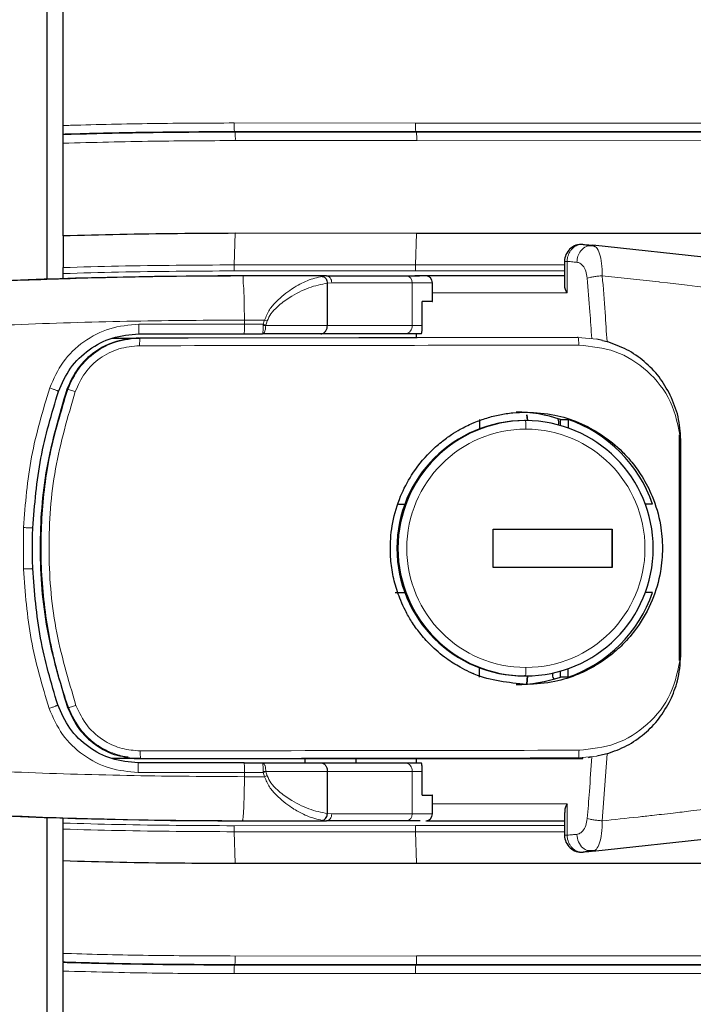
# Model space of a CAD drawing. Header units: millimetres. Extents: x 0 to 4205, y 0 to 2970.
# Tile 68 of 87: x 2074 to 2114, y 2380 to 2438. Entities that reach past the tile are written whole.
import ezdxf

# ---------------------------------------------------------------- set-up
doc = ezdxf.new("R2010")
doc.units = ezdxf.units.MM
doc.header["$LTSCALE"] = 5
doc.styles.add('SLDTEXTSTYLE0', font='TXT', dxfattribs={"width": 0.605})
doc.dimstyles.new('SLDDIMSTYLE0', dxfattribs={"dimtxt": 12.841593, "dimasz": 16.5, "dimexe": 0, "dimexo": 0.0625, "dimgap": 3.210398, "dimtad": 1, "dimdec": 0, "dimrnd": 1e-09, "dimzin": 12, "dimdsep": 46, "dimtxsty": 'SLDTEXTSTYLE0', "dimsah": 1, "dimcen": 0.09, "dimadec": 0, "dimazin": 3, "dimtfac": 1, "dimtdec": 1, "dimtofl": 0, "dimtmove": 0, "dimatfit": 3, "dimfxl": 0, "dimfrac": 2, "dimtolj": 1, "dimtzin": 12, "dimarcsym": 0})

# ---------------------------------------------------------------- blocks, each defined once
blk = doc.blocks.new('_D_7')
at = {"color": 7, "linetype": 'Continuous', "lineweight": 0}
for p, q in [((2163.821, 2742.16), (2159.412, 2742.16)), ((2159.412, 2742.16), (2159.412, 2722.438)), ((2198.119, 2742.16), (2202.529, 2742.16)), ((2202.529, 2742.16), (2202.529, 2722.438)), ((1950.031, 2550.636), (1950.031, 2724.499)), ((2399.561, 1699.776), (2399.561, 2724.499)), ((2159.412, 2722.438), (2163.821, 2722.438)), ((2202.529, 2722.438), (2198.119, 2722.438)), ((1950.031, 2719.499), (2399.561, 2719.499))]:
    blk.add_line(p, q, dxfattribs=at)
at = {"color": 7, "linetype": 'Continuous', "lineweight": 18}
for points in [[(1950.031, 2719.499), (1966.531, 2716.999), (1966.531, 2721.999)], [(2399.561, 2719.499), (2383.061, 2721.999), (2383.061, 2716.999)]]:
    blk.add_solid(points, dxfattribs=at)
at = {"color": 7, "linetype": 'Continuous', "lineweight": 18, "char_height": 13.2292, "attachment_point": 1, "style": 'SLDTEXTSTYLE0'}
for s, insert in [('450', (2166.271, 2762.153)), ('17,7', (2163.821, 2739.492))]:
    blk.add_mtext(s, dxfattribs=dict(at, insert=insert))

msp = doc.modelspace()

# ---------------------------------------------------------------- linework, layer by layer
at = {"color": 7, "linetype": 'Continuous', "lineweight": 25}
for p, q in [((2076.089, 2586.67), (2076.089, 2422.482)), ((2077.056, 2431.505), (2077.056, 2586.695)), ((2077.056, 2430.967), (2077.056, 2431.005)), ((2077.056, 2425.017), (2077.056, 2430.467)), ((2077.056, 2425.017), (2077.056, 2423.164)), ((2097.818, 2425.169), (2087.164, 2425.173)), ((2115.199, 2425.168), (2097.818, 2425.169)), ((2108.283, 2424.431), (2107.825, 2424.418)), ((2108.174, 2424.47), (2108.279, 2424.403)), ((2115.437, 2423.68), (2108.174, 2424.47)), ((2106.507, 2423.525), (2106.507, 2422.187)), ((2077.056, 2422.513), (2077.056, 2422.811)), ((2087.597, 2422.668), (2087.068, 2422.668)), ((2092.514, 2422.668), (2097.235, 2422.668)), ((2097.235, 2422.668), (2097.981, 2422.668)), ((2106.507, 2422.67), (2097.716, 2422.67)), ((2092.574, 2419.768), (2092.573, 2422.248)), ((2098.75, 2421.168), (2098.75, 2422.268)), ((2098.145, 2419.768), (2098.145, 2421.168)), ((2079.948, 2419.02), (2081.515, 2419.02)), ((2081.515, 2419.02), (2081.564, 2419.02)), ((2107.265, 2419.057), (2081.564, 2419.02)), ((2081.571, 2419.02), (2081.564, 2419.02)), ((2087.683, 2419.268), (2088.765, 2419.268)), ((2092.194, 2419.268), (2088.765, 2419.268)), ((2097.155, 2419.268), (2092.194, 2419.268)), ((2098.098, 2419.268), (2097.155, 2419.268)), ((2097.786, 2419.268), (2097.786, 2419.044)), ((2107.312, 2419.057), (2107.265, 2419.057)), ((2108.743, 2418.885), (2108.399, 2418.958)), ((2108.743, 2418.884), (2109.003, 2418.813)), ((2101.515, 2414.236), (2101.515, 2413.689)), ((2106.261, 2414.236), (2106.711, 2414.236)), ((2106.261, 2413.887), (2106.261, 2414.236)), ((2106.711, 2414.236), (2106.711, 2413.744)), ((2104.22, 2414.17), (2104.157, 2414.17)), ((2113.26, 2400.084), (2113.26, 2413.329)), ((2096.743, 2409.27), (2097.126, 2409.27)), ((2111.674, 2409.27), (2111.25, 2409.27)), ((2102.311, 2407.795), (2109.307, 2407.795)), ((2102.311, 2405.545), (2102.311, 2407.795)), ((2109.297, 2405.545), (2109.297, 2407.795)), ((2109.307, 2407.795), (2109.307, 2405.545)), ((2109.307, 2405.545), (2102.311, 2405.545)), ((2096.552, 2404.07), (2097.126, 2404.07)), ((2111.674, 2404.07), (2111.25, 2404.07)), ((2101.515, 2399.105), (2101.515, 2399.652)), ((2104.22, 2399.17), (2104.157, 2399.17)), ((2104.29, 2398.695), (2104.336, 2399.171)), ((2104.304, 2398.696), (2104.35, 2399.172)), ((2106.261, 2399.105), (2106.261, 2399.454)), ((2106.711, 2399.105), (2106.711, 2399.597)), ((2105.904, 2398.991), (2105.885, 2399.009)), ((2106.711, 2399.105), (2106.261, 2399.105)), ((2109.008, 2394.602), (2108.746, 2394.531)), ((2081.55, 2394.32), (2079.9, 2394.32)), ((2081.599, 2394.32), (2081.55, 2394.32)), ((2081.606, 2394.32), (2081.599, 2394.32)), ((2081.608, 2394.32), (2107.577, 2394.32)), ((2087.683, 2394.068), (2088.765, 2394.068)), ((2088.765, 2394.068), (2092.194, 2394.068)), ((2091.257, 2394.32), (2091.257, 2394.068)), ((2092.194, 2394.068), (2097.155, 2394.068)), ((2094.257, 2394.068), (2094.257, 2394.32)), ((2097.155, 2394.068), (2098.098, 2394.068)), ((2097.786, 2394.32), (2097.786, 2394.068)), ((2107.577, 2394.32), (2107.577, 2394.365)), ((2107.925, 2394.388), (2108.054, 2394.417)), ((2108.746, 2394.53), (2108.403, 2394.456)), ((2092.573, 2391.088), (2092.574, 2393.568)), ((2098.145, 2392.168), (2098.145, 2393.568)), ((2098.75, 2391.068), (2098.75, 2392.168)), ((2106.507, 2391.154), (2106.507, 2389.816)), ((2076.089, 2390.854), (2076.089, 1912.482)), ((2077.056, 2390.53), (2077.056, 2390.823)), ((2087.068, 2390.668), (2087.597, 2390.668)), ((2090.757, 2390.668), (2090.758, 2390.668)), ((2090.758, 2390.668), (2092.514, 2390.668)), ((2097.235, 2390.668), (2092.514, 2390.668)), ((2098.395, 2390.67), (2106.507, 2390.67)), ((2077.056, 2388.324), (2077.056, 2390.177)), ((2108.174, 2388.871), (2115.437, 2389.661)), ((2107.825, 2388.923), (2108.283, 2388.91)), ((2077.056, 2382.874), (2077.056, 2388.324)), ((2087.162, 2388.168), (2097.817, 2388.17)), ((2097.817, 2388.17), (2115.197, 2388.17)), ((2077.056, 2382.374), (2077.056, 2382.337)), ((2077.056, 1921.505), (2077.056, 2381.836))]:
    msp.add_line(p, q, dxfattribs=at)
at = {"color": 8, "linetype": 'Continuous', "lineweight": 18}
for p, q in [((2087.095, 2431.656), (2097.75, 2431.652)), ((2097.75, 2431.652), (2115.526, 2431.651)), ((2087.148, 2431.12), (2087.112, 2431.156)), ((2097.767, 2431.152), (2087.112, 2431.156)), ((2087.148, 2431.12), (2097.803, 2431.116)), ((2097.803, 2431.116), (2097.767, 2431.152)), ((2115.512, 2431.151), (2097.767, 2431.152)), ((2097.803, 2431.116), (2115.546, 2431.115)), ((2097.82, 2430.617), (2087.165, 2430.62)), ((2115.532, 2430.615), (2097.82, 2430.617)), ((2087.164, 2425.173), (2087.099, 2423.319)), ((2097.818, 2425.169), (2097.753, 2423.316)), ((2106.659, 2423.525), (2106.507, 2423.525)), ((2106.659, 2423.525), (2106.659, 2421.67)), ((2097.748, 2422.962), (2087.094, 2422.966)), ((2087.099, 2423.319), (2097.753, 2423.316)), ((2106.507, 2422.962), (2097.748, 2422.962)), ((2097.753, 2423.316), (2106.507, 2423.315)), ((2092.271, 2422.645), (2092.514, 2422.668)), ((2092.834, 2422.268), (2092.573, 2422.248)), ((2092.834, 2422.268), (2097.555, 2422.268)), ((2097.555, 2419.768), (2097.555, 2422.268)), ((2097.555, 2422.268), (2098.75, 2422.268)), ((2106.659, 2421.67), (2098.75, 2421.67)), ((2088.885, 2420.081), (2087.7, 2420.081)), ((2081.497, 2419.835), (2087.702, 2419.835)), ((2087.702, 2419.835), (2088.804, 2419.835)), ((2092.574, 2419.768), (2088.951, 2419.768)), ((2097.555, 2419.768), (2092.574, 2419.768)), ((2097.555, 2419.768), (2098.145, 2419.768)), ((2108.399, 2418.958), (2107.312, 2419.057)), ((2077.266, 2416.005), (2077.321, 2416.005)), ((2074.715, 2405.453), (2074.719, 2407.889)), ((2109.008, 2394.602), (2108.726, 2390.66)), ((2091.258, 2394.068), (2091.258, 2394.32)), ((2107.325, 2394.357), (2108.403, 2394.456)), ((2087.702, 2393.5), (2081.467, 2393.5)), ((2088.804, 2393.5), (2087.702, 2393.5)), ((2088.951, 2393.568), (2092.574, 2393.568)), ((2092.574, 2393.568), (2097.555, 2393.568)), ((2097.555, 2391.068), (2097.555, 2393.568)), ((2098.145, 2393.568), (2097.555, 2393.568)), ((2087.7, 2393.254), (2088.885, 2393.254)), ((2098.75, 2391.67), (2106.659, 2391.67)), ((2106.659, 2391.67), (2106.659, 2389.816)), ((2092.573, 2391.088), (2092.834, 2391.068)), ((2097.555, 2391.068), (2092.834, 2391.068)), ((2098.75, 2391.068), (2097.555, 2391.068)), ((2087.092, 2390.375), (2097.747, 2390.378)), ((2097.752, 2390.024), (2087.097, 2390.021)), ((2087.162, 2388.168), (2087.097, 2390.021)), ((2097.747, 2390.378), (2106.507, 2390.378)), ((2097.817, 2388.17), (2097.752, 2390.024)), ((2106.507, 2390.024), (2097.752, 2390.024)), ((2106.507, 2389.816), (2106.659, 2389.816)), ((2087.163, 2382.721), (2097.818, 2382.723)), ((2097.818, 2382.723), (2115.531, 2382.723)), ((2087.146, 2382.221), (2087.11, 2382.185)), ((2087.11, 2382.185), (2097.765, 2382.187)), ((2097.801, 2382.223), (2087.146, 2382.221)), ((2097.801, 2382.223), (2097.765, 2382.187)), ((2097.765, 2382.187), (2115.51, 2382.187)), ((2115.544, 2382.223), (2097.801, 2382.223)), ((2097.748, 2381.688), (2087.093, 2381.685)), ((2115.524, 2381.688), (2097.748, 2381.688))]:
    msp.add_line(p, q, dxfattribs=at)
at = {"color": 7, "linetype": 'Continuous', "lineweight": 25, "flags": 128}
for points in [[(2092.514, 2422.668), (2089.758, 2422.668), (2087.586, 2422.668)], [(2104.336, 2414.17), (2104.332, 2414.191), (2104.294, 2414.518)], [(2104.35, 2414.169), (2104.346, 2414.191), (2104.309, 2414.512)], [(2087.586, 2390.668), (2090.349, 2390.668), (2092.514, 2390.668)]]:
    msp.add_lwpolyline(points, dxfattribs=at)
at = {"color": 8, "linetype": 'Continuous', "lineweight": 18, "flags": 128}
for points in [[(2115.366, 2421.938), (2114.861, 2421.995), (2114.308, 2422.057), (2113.706, 2422.126), (2112.552, 2422.26), (2112.112, 2422.31), (2112.059, 2422.316), (2112.05, 2422.318), (2112.048, 2422.318), (2112.048, 2422.318), (2112.048, 2422.318), (2112.048, 2422.318), (2112.048, 2422.318), (2112.048, 2422.318), (2112.048, 2422.318), (2112.047, 2422.318), (2108.726, 2422.68)], [(2087.702, 2419.835), (2087.701, 2419.866), (2087.701, 2419.897), (2087.701, 2419.928), (2087.701, 2419.958), (2087.701, 2419.989), (2087.701, 2420.02), (2087.701, 2420.05), (2087.7, 2420.081)], [(2077.363, 2397.317), (2077.332, 2397.317), (2077.308, 2397.317)], [(2087.7, 2393.254), (2087.701, 2393.285), (2087.701, 2393.316), (2087.701, 2393.347), (2087.701, 2393.377), (2087.701, 2393.408), (2087.701, 2393.439), (2087.701, 2393.47), (2087.702, 2393.5)]]:
    msp.add_lwpolyline(points, dxfattribs=at)
at = {"color": 8, "linetype": 'Continuous', "lineweight": 18}
for centre, radius, start, end in [((2090.959, 2431.535), 3.866, 178.21813, 185.63329), ((2101.667, 2431.533), 3.919, 178.25504, 185.56901), ((2083.248, 2430.739), 3.919, 358.25469, 5.56935), ((2093.956, 2430.737), 3.866, 358.21797, 5.63382), ((2097.832, 2422.986), 10.739, 178.22407, 180.11074), ((2108.487, 2422.98), 10.739, 178.21022, 180.09688), ((2097.19, 2422.304), 0.367, 354.38582, 82.982), ((2097.099, 2419.723), 0.459, 277.018, 5.61418), ((2104.24, 2406.67), 7, 90.02615, 269.97385), ((2100.642, 2413.795), 3.597, 358.01091, 5.98665), ((2104.234, 2406.67), 7, 270.02615, 89.97385), ((2100.642, 2399.546), 3.597, 354.01335, 1.98909), ((2097.099, 2393.613), 0.459, 354.38582, 82.982), ((2097.19, 2391.032), 0.367, 277.018, 5.61418), ((2097.831, 2390.356), 10.739, 179.89876, 181.78542), ((2108.485, 2390.356), 10.739, 179.88486, 181.77154), ((2083.272, 2382.601), 3.892, 354.40115, 1.76609), ((2093.927, 2382.604), 3.892, 354.38735, 1.75214), ((2090.984, 2381.804), 3.892, 174.38752, 181.7523), ((2101.638, 2381.808), 3.892, 174.40115, 181.76609)]:
    msp.add_arc(centre, radius, start, end, dxfattribs=at)
at = {"color": 7, "linetype": 'Continuous', "lineweight": 25}
for centre, radius, start, end in [((2107.507, 2423.525), 1, 85.54639, 180), ((2087.068, 2099.061), 323.607, 90.00001, 95.26161), ((2098.35, 2422.268), 0.4, 360, 90), ((2103.663, 2406.68), 7.991, 71.02332, 89.99975), ((2105.685, 2414.057), 0.49, 343.26486, 27.41995), ((2104.11, 2406.674), 7.998, 18.94812, 71.01696), ((2104.16, 2406.67), 7.5, 90.02615, 269.97385), ((2104.223, 2406.67), 7.5, 90.02615, 269.97385), ((2104.216, 2406.67), 7.5, 270.02615, 89.97385), ((2104.11, 2406.667), 7.998, 288.98304, 341.05188), ((2106.075, 2399.215), 0.28, 152.47506, 227.52306), ((2103.663, 2406.661), 7.991, 270.00025, 288.97668), ((2087.068, 2714.275), 323.607, 264.73839, 269.99999), ((2098.35, 2391.068), 0.4, 270, 0), ((2107.507, 2389.816), 1, 180, 275.17558)]:
    msp.add_arc(centre, radius, start, end, dxfattribs=at)
at = {"color": 8, "linetype": 'Continuous', "lineweight": 18}
for points, knots in [([(2077.056, 2431.505), (2077.198, 2431.509), (2078.941, 2431.561), (2082.288, 2431.636), (2085.493, 2431.649), (2087.095, 2431.656)], [0, 0, 0, 0, 0.042456, 0.521228, 1, 1, 1, 1]), ([(2087.112, 2431.156), (2085.512, 2431.15), (2083.036, 2431.14), (2079.836, 2431.079), (2078.084, 2431.035), (2077.208, 2431.009), (2077.056, 2431.005)], [0, 0, 0, 0, 0.477254, 0.738619, 0.954511, 1, 1, 1, 1]), ([(2077.056, 2430.967), (2077.21, 2430.972), (2078.969, 2431.024), (2082.333, 2431.1), (2085.543, 2431.113), (2087.148, 2431.12)], [0, 0, 0, 0, 0.046046, 0.523023, 1, 1, 1, 1]), ([(2087.165, 2430.62), (2085.562, 2430.614), (2082.192, 2430.602), (2078.823, 2430.514), (2077.056, 2430.467)], [0, 0, 0, 0, 0.475464, 1, 1, 1, 1]), ([(2107.597, 2424.521), (2107.539, 2424.522), (2107.422, 2424.524), (2107.26, 2424.478), (2107.099, 2424.395), (2106.958, 2424.278), (2106.829, 2424.115), (2106.742, 2423.946), (2106.677, 2423.743), (2106.665, 2423.606), (2106.659, 2423.525)], [0, 0, 0, 0, 0.125012, 0.250009, 0.351345, 0.500008, 0.610056, 0.750035, 0.852346, 1, 1, 1, 1]), ([(2108.174, 2424.47), (2108.042, 2424.462), (2107.778, 2424.445), (2107.466, 2424.179), (2107.274, 2423.838), (2107.246, 2423.596), (2107.232, 2423.474)], [0, 0, 0, 0, 0.2795564, 0.5591574, 0.7795878, 1, 1, 1, 1]), ([(2108.279, 2424.403), (2108.315, 2424.386), (2108.423, 2424.334), (2108.571, 2423.997), (2108.703, 2423.43), (2108.718, 2422.934), (2108.726, 2422.68)], [0, 0, 0, 0, 0.137708, 0.415679, 0.70218, 1, 1, 1, 1]), ([(2107.232, 2423.474), (2107.124, 2423.484), (2106.933, 2423.501), (2106.742, 2423.518), (2106.659, 2423.525)], [0, 0, 0, 0, 0.564876, 1, 1, 1, 1]), ([(2107.843, 2422.547), (2107.82, 2422.69), (2107.773, 2422.978), (2107.602, 2423.262), (2107.418, 2423.431), (2107.294, 2423.46), (2107.232, 2423.474)], [0, 0, 0, 0, 0.278026, 0.55827, 0.779403, 1, 1, 1, 1]), ([(2077.056, 2423.164), (2078.136, 2423.195), (2081.483, 2423.29), (2084.832, 2423.307), (2087.099, 2423.319)], [0, 0, 0, 0, 0.322906, 1, 1, 1, 1]), ([(2087.094, 2422.966), (2084.829, 2422.954), (2081.482, 2422.937), (2078.137, 2422.842), (2077.056, 2422.811)], [0, 0, 0, 0, 0.676703, 1, 1, 1, 1]), ([(2087.586, 2422.668), (2086.643, 2422.665), (2084.774, 2422.661), (2081.971, 2422.623), (2079.195, 2422.563), (2076.427, 2422.479), (2073.69, 2422.374), (2070.949, 2422.245), (2067.028, 2422.029), (2061.961, 2421.679), (2055.822, 2421.147), (2051.801, 2420.706), (2049.776, 2420.484)], [0, 0, 0, 0, 0.072813, 0.144259, 0.216221, 0.286935, 0.358007, 0.428261, 0.500614, 0.665989, 0.83185, 1, 1, 1, 1]), ([(2087.7, 2420.081), (2087.696, 2420.419), (2087.687, 2421.118), (2087.67, 2421.973), (2087.584, 2422.533), (2087.669, 2422.666), (2087.57, 2422.668), (2087.575, 2422.668), (2087.575, 2422.668), (2087.576, 2422.668), (2087.58, 2422.668), (2087.583, 2422.668), (2087.586, 2422.668)], [0, 0, 0, 0, 0.241205, 0.49881, 0.74829, 0.989973, 0.997358, 0.997421, 0.997491, 0.997665, 0.998183, 1, 1, 1, 1]), ([(2088.885, 2420.081), (2088.972, 2420.29), (2089.145, 2420.702), (2089.708, 2421.326), (2090.182, 2421.704), (2090.796, 2422.103), (2091.416, 2422.446), (2091.981, 2422.578), (2092.271, 2422.645)], [0, 0, 0, 0, 0.130336, 0.257188, 0.505963, 0.518585, 0.752892, 1, 1, 1, 1]), ([(2107.843, 2422.547), (2107.895, 2422.561), (2107.998, 2422.587), (2108.216, 2422.625), (2108.463, 2422.658), (2108.638, 2422.673), (2108.726, 2422.68)], [0, 0, 0, 0, 0.249997, 0.5, 0.750003, 1, 1, 1, 1]), ([(2107.843, 2422.547), (2107.896, 2421.886), (2107.99, 2420.707), (2108.068, 2419.524), (2108.102, 2419.003)], [0, 0, 0, 0, 0.5601421, 1, 1, 1, 1]), ([(2108.726, 2422.68), (2108.783, 2421.959), (2108.884, 2420.673), (2108.967, 2419.381), (2109.003, 2418.813)], [0, 0, 0, 0, 0.560308, 1, 1, 1, 1]), ([(2089.037, 2420.026), (2089.105, 2420.17), (2089.257, 2420.492), (2089.716, 2420.955), (2090.468, 2421.508), (2091.491, 2422.03), (2092.215, 2422.176), (2092.573, 2422.248)], [0, 0, 0, 0, 0.09582, 0.213923, 0.404021, 0.705872, 1, 1, 1, 1]), ([(2087.7, 2420.081), (2085.538, 2420.068), (2081.169, 2420.042), (2074.579, 2419.841), (2068.037, 2419.528), (2061.67, 2419.097), (2055.495, 2418.568), (2051.488, 2418.127), (2049.493, 2417.907)], [0, 0, 0, 0, 0.165197, 0.3338408, 0.5028638, 0.6703751, 0.8358617, 1, 1, 1, 1]), ([(2088.804, 2419.835), (2088.819, 2419.881), (2088.846, 2419.963), (2088.873, 2420.045), (2088.885, 2420.081)], [0, 0, 0, 0, 0.56, 1, 1, 1, 1]), ([(2089.037, 2420.026), (2089.022, 2419.98), (2088.994, 2419.899), (2088.966, 2419.817), (2088.954, 2419.781)], [0, 0, 0, 0, 0.56, 1, 1, 1, 1]), ([(2076.259, 2416.095), (2076.492, 2416.619), (2076.958, 2417.667), (2078.225, 2418.866), (2079.772, 2419.68), (2080.921, 2419.784), (2081.497, 2419.835)], [0, 0, 0, 0, 0.249434, 0.499076, 0.749008, 1, 1, 1, 1]), ([(2081.497, 2419.835), (2081.497, 2419.755), (2081.497, 2419.594), (2081.497, 2419.403), (2081.497, 2419.289), (2081.497, 2419.275), (2081.497, 2419.268)], [0, 0, 0, 0, 0.279524, 0.5591, 0.779561, 1, 1, 1, 1]), ([(2088.765, 2419.268), (2088.768, 2419.271), (2088.774, 2419.276), (2088.781, 2419.318), (2088.788, 2419.377), (2088.795, 2419.471), (2088.8, 2419.603), (2088.801, 2419.716), (2088.802, 2419.768)], [0, 0, 0, 0, 0.154759, 0.301081, 0.438959, 0.568389, 0.80092, 1, 1, 1, 1]), ([(2088.765, 2419.268), (2088.78, 2419.271), (2088.808, 2419.276), (2088.854, 2419.322), (2088.892, 2419.394), (2088.921, 2419.49), (2088.945, 2419.606), (2088.949, 2419.704), (2088.951, 2419.768)], [0, 0, 0, 0, 0.15315, 0.287263, 0.497541, 0.628744, 0.756405, 1, 1, 1, 1]), ([(2088.802, 2419.768), (2088.802, 2419.781), (2088.802, 2419.803), (2088.803, 2419.826), (2088.804, 2419.835)], [0, 0, 0, 0, 0.559237, 1, 1, 1, 1]), ([(2088.802, 2419.768), (2088.831, 2419.768), (2088.882, 2419.768), (2088.93, 2419.768), (2088.951, 2419.768)], [0, 0, 0, 0, 0.559827, 1, 1, 1, 1]), ([(2088.804, 2419.835), (2088.833, 2419.826), (2088.885, 2419.808), (2088.933, 2419.79), (2088.954, 2419.781)], [0, 0, 0, 0, 0.559798, 1, 1, 1, 1]), ([(2088.951, 2419.768), (2088.952, 2419.77), (2088.952, 2419.775), (2088.953, 2419.779), (2088.954, 2419.781)], [0, 0, 0, 0, 0.559, 1, 1, 1, 1]), ([(2081.571, 2419.02), (2081.099, 2418.978), (2080.172, 2418.894), (2078.931, 2418.242), (2077.903, 2417.287), (2077.518, 2416.44), (2077.321, 2416.005)], [0, 0, 0, 0, 0.2547778, 0.4999871, 0.743747, 1, 1, 1, 1]), ([(2081.541, 2418.57), (2081.542, 2418.631), (2081.544, 2418.751), (2081.551, 2418.899), (2081.56, 2419.001), (2081.567, 2419.014), (2081.571, 2419.02)], [0, 0, 0, 0, 0.249989, 0.500001, 0.750013, 1, 1, 1, 1]), ([(2107.312, 2419.057), (2104.911, 2419.054), (2100.109, 2419.047), (2091.518, 2419.035), (2085.344, 2419.026), (2081.571, 2419.02)], [0, 0, 0, 0, 0.280002, 0.559891, 1, 1, 1, 1]), ([(2107.342, 2418.607), (2107.341, 2418.667), (2107.34, 2418.788), (2107.333, 2418.935), (2107.324, 2419.037), (2107.316, 2419.051), (2107.312, 2419.057)], [0, 0, 0, 0, 0.249988, 0.5, 0.750012, 1, 1, 1, 1]), ([(2081.541, 2418.57), (2081.129, 2418.534), (2080.305, 2418.46), (2079.189, 2417.877), (2078.272, 2417.013), (2077.931, 2416.257), (2077.761, 2415.879)], [0, 0, 0, 0, 0.249766, 0.499644, 0.749725, 1, 1, 1, 1]), ([(2107.342, 2418.607), (2103.049, 2418.601), (2094.444, 2418.589), (2085.849, 2418.576), (2081.541, 2418.57)], [0, 0, 0, 0, 0.498921, 1, 1, 1, 1]), ([(2113.335, 2413.057), (2113.189, 2413.824), (2112.902, 2415.338), (2111.456, 2417.16), (2109.538, 2418.381), (2108.071, 2418.532), (2107.342, 2418.607)], [0, 0, 0, 0, 0.258802, 0.510445, 0.756427, 1, 1, 1, 1]), ([(2074.719, 2407.889), (2074.829, 2409.285), (2075.051, 2412.078), (2075.856, 2414.756), (2076.259, 2416.095)], [0, 0, 0, 0, 0.499965, 1, 1, 1, 1]), ([(2077.321, 2416.005), (2076.936, 2414.736), (2076.189, 2412.27), (2075.804, 2409.064), (2075.732, 2406.535), (2075.81, 2404.613), (2075.982, 2403.03), (2076.181, 2401.789), (2076.357, 2400.884), (2076.562, 2399.984), (2076.798, 2399.088), (2077.062, 2398.197), (2077.262, 2397.61), (2077.363, 2397.317)], [0, 0, 0, 0, 0.2086776, 0.405698, 0.5060783, 0.6070003, 0.7084718, 0.7566876, 0.8050514, 0.8535638, 0.9022255, 0.9510374, 1, 1, 1, 1]), ([(2076.259, 2416.095), (2076.293, 2416.083), (2076.36, 2416.061), (2076.459, 2416.025), (2076.551, 2415.991), (2076.631, 2415.96), (2076.696, 2415.932), (2076.742, 2415.909), (2076.77, 2415.893), (2076.77, 2415.887), (2076.771, 2415.885)], [0, 0, 0, 0, 0.124997, 0.249978, 0.374983, 0.5, 0.625017, 0.750022, 0.875003, 1, 1, 1, 1]), ([(2077.321, 2416.005), (2077.332, 2416.005), (2077.354, 2416.005), (2077.47, 2415.973), (2077.611, 2415.929), (2077.711, 2415.896), (2077.761, 2415.879)], [0, 0, 0, 0, 0.279661, 0.55935, 0.77968, 1, 1, 1, 1]), ([(2077.761, 2415.879), (2077.32, 2414.376), (2076.438, 2411.369), (2076.107, 2406.659), (2076.459, 2401.95), (2077.355, 2398.947), (2077.802, 2397.445)], [0, 0, 0, 0, 0.24994, 0.500004, 0.749955, 1, 1, 1, 1]), ([(2074.719, 2407.889), (2074.754, 2407.888), (2074.825, 2407.885), (2074.93, 2407.88), (2075.027, 2407.876), (2075.113, 2407.871), (2075.183, 2407.868), (2075.234, 2407.865), (2075.266, 2407.863), (2075.268, 2407.862), (2075.269, 2407.862)], [0, 0, 0, 0, 0.124997, 0.249978, 0.374983, 0.5, 0.625017, 0.750022, 0.875003, 1, 1, 1, 1]), ([(2074.715, 2405.453), (2074.75, 2405.455), (2074.821, 2405.457), (2074.926, 2405.462), (2075.023, 2405.466), (2075.109, 2405.47), (2075.179, 2405.473), (2075.23, 2405.476), (2075.262, 2405.478), (2075.264, 2405.479), (2075.265, 2405.479)], [0, 0, 0, 0, 0.124997, 0.249978, 0.374983, 0.5, 0.625017, 0.750022, 0.875003, 1, 1, 1, 1]), ([(2076.222, 2397.262), (2075.824, 2398.601), (2075.031, 2401.276), (2074.82, 2404.062), (2074.715, 2405.453)], [0, 0, 0, 0, 0.500897, 1, 1, 1, 1]), ([(2107.358, 2394.807), (2108.084, 2394.884), (2109.546, 2395.038), (2111.458, 2396.257), (2112.902, 2398.077), (2113.189, 2399.589), (2113.335, 2400.357)], [0, 0, 0, 0, 0.242987, 0.489082, 0.740581, 1, 1, 1, 1]), ([(2076.222, 2397.262), (2076.255, 2397.273), (2076.323, 2397.295), (2076.422, 2397.33), (2076.514, 2397.364), (2076.594, 2397.396), (2076.659, 2397.423), (2076.705, 2397.445), (2076.733, 2397.462), (2076.734, 2397.467), (2076.734, 2397.47)], [0, 0, 0, 0, 0.124997, 0.249978, 0.374983, 0.5, 0.625017, 0.750022, 0.875003, 1, 1, 1, 1]), ([(2077.802, 2397.445), (2077.739, 2397.423), (2077.612, 2397.38), (2077.471, 2397.338), (2077.384, 2397.315), (2077.37, 2397.316), (2077.363, 2397.317)], [0, 0, 0, 0, 0.279659, 0.559346, 0.779679, 1, 1, 1, 1]), ([(2077.802, 2397.445), (2077.999, 2397.024), (2078.392, 2396.183), (2079.404, 2395.343), (2080.494, 2394.855), (2081.216, 2394.799), (2081.576, 2394.771)], [0, 0, 0, 0, 0.281274, 0.560812, 0.780545, 1, 1, 1, 1]), ([(2081.467, 2393.5), (2080.892, 2393.552), (2079.742, 2393.655), (2078.192, 2394.471), (2076.92, 2395.676), (2076.455, 2396.733), (2076.222, 2397.262)], [0, 0, 0, 0, 0.249753, 0.499554, 0.749341, 1, 1, 1, 1]), ([(2077.363, 2397.317), (2077.577, 2396.855), (2077.932, 2396.091), (2078.782, 2395.274), (2079.588, 2394.746), (2080.188, 2394.564), (2080.468, 2394.479)], [0, 0, 0, 0, 0.345942, 0.571713, 0.799843, 1, 1, 1, 1]), ([(2049.493, 2395.428), (2051.488, 2395.209), (2055.495, 2394.768), (2061.671, 2394.239), (2068.038, 2393.807), (2074.579, 2393.494), (2081.169, 2393.294), (2085.538, 2393.268), (2087.7, 2393.254)], [0, 0, 0, 0, 0.164136, 0.329629, 0.497144, 0.666166, 0.834803, 1, 1, 1, 1]), ([(2081.576, 2394.771), (2085.88, 2394.777), (2094.47, 2394.789), (2103.068, 2394.801), (2107.358, 2394.807)], [0, 0, 0, 0, 0.5010718, 1, 1, 1, 1]), ([(2081.576, 2394.771), (2081.577, 2394.71), (2081.579, 2394.589), (2081.586, 2394.442), (2081.595, 2394.34), (2081.603, 2394.327), (2081.606, 2394.32)], [0, 0, 0, 0, 0.249988, 0.5, 0.750012, 1, 1, 1, 1]), ([(2107.358, 2394.807), (2107.357, 2394.749), (2107.356, 2394.628), (2107.348, 2394.478), (2107.338, 2394.376), (2107.329, 2394.363), (2107.325, 2394.357)], [0, 0, 0, 0, 0.241352, 0.500006, 0.758659, 1, 1, 1, 1]), ([(2081.467, 2393.5), (2081.467, 2393.581), (2081.467, 2393.742), (2081.467, 2393.932), (2081.467, 2394.047), (2081.467, 2394.061), (2081.467, 2394.068)], [0, 0, 0, 0, 0.279525, 0.559101, 0.779561, 1, 1, 1, 1]), ([(2088.802, 2393.568), (2088.801, 2393.62), (2088.8, 2393.733), (2088.795, 2393.865), (2088.788, 2393.958), (2088.781, 2394.017), (2088.774, 2394.059), (2088.768, 2394.065), (2088.765, 2394.068)], [0, 0, 0, 0, 0.199048, 0.431568, 0.561001, 0.698887, 0.845222, 1, 1, 1, 1]), ([(2088.765, 2394.068), (2088.78, 2394.065), (2088.809, 2394.06), (2088.85, 2394.018), (2088.884, 2393.959), (2088.918, 2393.866), (2088.946, 2393.734), (2088.95, 2393.62), (2088.951, 2393.568)], [0, 0, 0, 0, 0.154137, 0.3000148, 0.437628, 0.5669719, 0.7998577, 1, 1, 1, 1]), ([(2108.107, 2394.412), (2108.062, 2393.735), (2107.983, 2392.527), (2107.886, 2391.324), (2107.843, 2390.794)], [0, 0, 0, 0, 0.5598508, 1, 1, 1, 1]), ([(2088.804, 2393.5), (2088.803, 2393.513), (2088.802, 2393.535), (2088.802, 2393.558), (2088.802, 2393.568)], [0, 0, 0, 0, 0.560685, 1, 1, 1, 1]), ([(2088.802, 2393.568), (2088.831, 2393.568), (2088.882, 2393.568), (2088.93, 2393.568), (2088.951, 2393.568)], [0, 0, 0, 0, 0.559818, 1, 1, 1, 1]), ([(2088.954, 2393.554), (2088.927, 2393.544), (2088.879, 2393.525), (2088.827, 2393.508), (2088.804, 2393.5)], [0, 0, 0, 0, 0.559798, 1, 1, 1, 1]), ([(2088.885, 2393.254), (2088.87, 2393.3), (2088.843, 2393.382), (2088.816, 2393.464), (2088.804, 2393.5)], [0, 0, 0, 0, 0.559998, 1, 1, 1, 1]), ([(2088.954, 2393.554), (2088.953, 2393.557), (2088.952, 2393.561), (2088.952, 2393.566), (2088.951, 2393.568)], [0, 0, 0, 0, 0.5600459, 1, 1, 1, 1]), ([(2088.954, 2393.554), (2088.969, 2393.509), (2088.997, 2393.427), (2089.025, 2393.346), (2089.037, 2393.31)], [0, 0, 0, 0, 0.56, 1, 1, 1, 1]), ([(2049.776, 2392.852), (2052.049, 2392.604), (2056.326, 2392.137), (2062.482, 2391.619), (2067.444, 2391.282), (2071.422, 2391.065), (2074.632, 2390.922), (2077.633, 2390.817), (2080.647, 2390.738), (2083.899, 2390.681), (2086.284, 2390.672), (2087.586, 2390.668)], [0, 0, 0, 0, 0.188564, 0.354862, 0.499394, 0.583782, 0.666976, 0.749194, 0.815928, 0.899508, 1, 1, 1, 1]), ([(2087.586, 2390.668), (2087.583, 2390.668), (2087.58, 2390.668), (2087.576, 2390.668), (2087.575, 2390.668), (2087.575, 2390.668), (2087.575, 2390.668), (2087.575, 2390.668), (2087.575, 2390.668), (2087.575, 2390.668), (2087.575, 2390.668), (2087.575, 2390.668), (2087.575, 2390.668), (2087.576, 2390.668), (2087.576, 2390.668), (2087.578, 2390.669), (2087.581, 2390.671), (2087.588, 2390.682), (2087.601, 2390.725), (2087.627, 2390.891), (2087.66, 2391.363), (2087.69, 2392.217), (2087.697, 2392.917), (2087.7, 2393.254)], [0, 0, 0, 0, 0.001782, 0.002303, 0.002482, 0.002554, 0.002619, 0.002679, 0.002734, 0.002795, 0.002917, 0.003162, 0.004141, 0.006098, 0.010012, 0.018113, 0.033611, 0.065396, 0.128692, 0.252475, 0.501701, 0.759054, 1, 1, 1, 1]), ([(2092.271, 2390.69), (2091.982, 2390.757), (2091.546, 2390.857), (2090.979, 2391.136), (2090.688, 2391.305), (2090.536, 2391.402), (2090.181, 2391.632), (2089.708, 2392.01), (2089.145, 2392.634), (2088.972, 2393.046), (2088.885, 2393.254)], [0, 0, 0, 0, 0.247031, 0.371051, 0.457098, 0.481764, 0.494184, 0.742874, 0.869658, 1, 1, 1, 1]), ([(2092.573, 2391.088), (2092.215, 2391.16), (2091.491, 2391.306), (2090.468, 2391.828), (2089.716, 2392.381), (2089.257, 2392.844), (2089.105, 2393.166), (2089.037, 2393.31)], [0, 0, 0, 0, 0.294127, 0.59599, 0.786075, 0.904201, 1, 1, 1, 1]), ([(2108.726, 2390.66), (2109.432, 2390.735), (2110.409, 2390.837), (2111.569, 2390.968), (2112.253, 2391.047), (2113.01, 2391.134), (2114.062, 2391.256), (2114.887, 2391.349), (2115.366, 2391.403)], [0, 0, 0, 0, 0.318703, 0.441175, 0.524301, 0.627423, 0.783426, 1, 1, 1, 1]), ([(2077.056, 2390.53), (2078.137, 2390.5), (2081.481, 2390.404), (2084.827, 2390.387), (2087.092, 2390.375)], [0, 0, 0, 0, 0.323203, 1, 1, 1, 1]), ([(2092.514, 2390.668), (2092.469, 2390.669), (2092.388, 2390.671), (2092.307, 2390.684), (2092.271, 2390.69)], [0, 0, 0, 0, 0.5599876, 1, 1, 1, 1]), ([(2107.843, 2390.794), (2107.82, 2390.649), (2107.772, 2390.361), (2107.601, 2390.077), (2107.417, 2389.91), (2107.293, 2389.881), (2107.232, 2389.866)], [0, 0, 0, 0, 0.280184, 0.559879, 0.780372, 1, 1, 1, 1]), ([(2107.843, 2390.794), (2107.895, 2390.78), (2107.998, 2390.753), (2108.216, 2390.716), (2108.463, 2390.683), (2108.638, 2390.668), (2108.726, 2390.66)], [0, 0, 0, 0, 0.249947, 0.499795, 0.749956, 1, 1, 1, 1]), ([(2108.726, 2390.66), (2108.718, 2390.407), (2108.703, 2389.909), (2108.571, 2389.336), (2108.391, 2388.958), (2108.246, 2388.9), (2108.174, 2388.871)], [0, 0, 0, 0, 0.262996, 0.51503, 0.759142, 1, 1, 1, 1]), ([(2087.097, 2390.021), (2084.83, 2390.033), (2081.482, 2390.051), (2078.136, 2390.146), (2077.056, 2390.177)], [0, 0, 0, 0, 0.677193, 1, 1, 1, 1]), ([(2106.659, 2389.816), (2106.765, 2389.825), (2106.956, 2389.842), (2107.147, 2389.859), (2107.232, 2389.866)], [0, 0, 0, 0, 0.555124, 1, 1, 1, 1]), ([(2106.659, 2389.816), (2106.665, 2389.735), (2106.677, 2389.598), (2106.742, 2389.394), (2106.829, 2389.226), (2106.958, 2389.063), (2107.099, 2388.946), (2107.26, 2388.863), (2107.422, 2388.816), (2107.539, 2388.819), (2107.597, 2388.82)], [0, 0, 0, 0, 0.147675, 0.249965, 0.389974, 0.499992, 0.648689, 0.749991, 0.874988, 1, 1, 1, 1]), ([(2107.232, 2389.866), (2107.253, 2389.712), (2107.296, 2389.404), (2107.555, 2389.067), (2107.863, 2388.88), (2108.071, 2388.874), (2108.174, 2388.871)], [0, 0, 0, 0, 0.2795564, 0.5591574, 0.7795878, 1, 1, 1, 1]), ([(2077.056, 2382.874), (2077.22, 2382.869), (2078.987, 2382.817), (2082.356, 2382.741), (2085.56, 2382.727), (2087.163, 2382.721)], [0, 0, 0, 0, 0.048879, 0.524445, 1, 1, 1, 1]), ([(2087.146, 2382.221), (2085.541, 2382.227), (2083.057, 2382.237), (2079.848, 2382.298), (2078.089, 2382.343), (2077.21, 2382.369), (2077.056, 2382.374)], [0, 0, 0, 0, 0.47707, 0.738526, 0.954142, 1, 1, 1, 1]), ([(2077.056, 2382.337), (2077.207, 2382.332), (2078.959, 2382.28), (2082.31, 2382.205), (2085.51, 2382.191), (2087.11, 2382.185)], [0, 0, 0, 0, 0.045301, 0.52265, 1, 1, 1, 1]), ([(2087.093, 2381.685), (2085.491, 2381.691), (2082.144, 2381.703), (2078.799, 2381.791), (2077.056, 2381.836)], [0, 0, 0, 0, 0.478869, 1, 1, 1, 1])]:
    msp.add_open_spline(points, degree=3, knots=knots, dxfattribs=at)
at = {"color": 7, "linetype": 'Continuous', "lineweight": 25}
for points, knots in [([(2077.056, 2431.005), (2077.056, 2431.012), (2077.056, 2431.027), (2077.056, 2431.119), (2077.056, 2431.25), (2077.056, 2431.387), (2077.056, 2431.474), (2077.056, 2431.505)], [0, 0, 0, 0, 0.21972, 0.439435, 0.659252, 0.879075, 1, 1, 1, 1]), ([(2077.056, 2430.467), (2077.056, 2430.523), (2077.056, 2430.636), (2077.056, 2430.786), (2077.056, 2430.899), (2077.056, 2430.956), (2077.056, 2430.964), (2077.056, 2430.967)], [0, 0, 0, 0, 0.219616, 0.439225, 0.658977, 0.878816, 1, 1, 1, 1]), ([(2087.164, 2425.173), (2084.902, 2425.161), (2081.532, 2425.144), (2078.163, 2425.048), (2077.056, 2425.017)], [0, 0, 0, 0, 0.671256, 1, 1, 1, 1]), ([(2107.597, 2424.521), (2107.705, 2424.511), (2107.897, 2424.495), (2108.089, 2424.478), (2108.174, 2424.47)], [0, 0, 0, 0, 0.559891, 1, 1, 1, 1]), ([(2077.056, 2422.811), (2077.056, 2422.876), (2077.056, 2422.998), (2077.056, 2423.111), (2077.056, 2423.158), (2077.056, 2423.164)], [0, 0, 0, 0, 0.49934, 0.928956, 1, 1, 1, 1]), ([(2092.271, 2422.645), (2092.294, 2422.641), (2092.337, 2422.633), (2092.416, 2422.589), (2092.496, 2422.506), (2092.557, 2422.38), (2092.568, 2422.29), (2092.573, 2422.248)], [0, 0, 0, 0, 0.146822, 0.287426, 0.548973, 0.786433, 1, 1, 1, 1]), ([(2106.659, 2421.67), (2106.587, 2421.814), (2106.494, 2421.998), (2106.522, 2422.153), (2106.528, 2422.187)], [0, 0, 0, 0, 0.778049, 1, 1, 1, 1]), ([(2098.73, 2421.168), (2098.736, 2421.168), (2098.774, 2421.168), (2098.607, 2421.168), (2098.299, 2421.168), (2098.145, 2421.168)], [0, 0, 0, 0, 0.089491, 0.544746, 1, 1, 1, 1]), ([(2092.194, 2419.268), (2092.224, 2419.271), (2092.282, 2419.276), (2092.362, 2419.316), (2092.431, 2419.373), (2092.502, 2419.465), (2092.561, 2419.598), (2092.57, 2419.714), (2092.574, 2419.768)], [0, 0, 0, 0, 0.150745, 0.294193, 0.430343, 0.559193, 0.794001, 1, 1, 1, 1]), ([(2098.098, 2419.268), (2098.107, 2419.274), (2098.119, 2419.282), (2098.132, 2419.397), (2098.138, 2419.495), (2098.142, 2419.604), (2098.144, 2419.698), (2098.144, 2419.745), (2098.145, 2419.768)], [0, 0, 0, 0, 0.4948121, 0.6643025, 0.8007948, 0.9086902, 0.9554281, 1, 1, 1, 1]), ([(2076.771, 2415.885), (2076.98, 2416.357), (2077.399, 2417.305), (2078.535, 2418.383), (2079.93, 2419.124), (2080.968, 2419.219), (2081.497, 2419.268)], [0, 0, 0, 0, 0.249006, 0.499321, 0.744744, 1, 1, 1, 1]), ([(2081.515, 2419.02), (2081.065, 2418.982), (2080.14, 2418.902), (2078.888, 2418.257), (2077.845, 2417.284), (2077.461, 2416.436), (2077.266, 2416.005)], [0, 0, 0, 0, 0.24286, 0.499291, 0.7458, 1, 1, 1, 1]), ([(2081.497, 2419.268), (2082.652, 2419.268), (2084.715, 2419.268), (2086.776, 2419.268), (2087.683, 2419.268)], [0, 0, 0, 0, 0.560043, 1, 1, 1, 1]), ([(2112.723, 2415.675), (2112.516, 2416.039), (2112.104, 2416.767), (2111.218, 2417.663), (2110.185, 2418.387), (2109.398, 2418.671), (2109.003, 2418.813)], [0, 0, 0, 0, 0.2503832, 0.5001745, 0.749436, 1, 1, 1, 1]), ([(2077.266, 2416.005), (2076.818, 2414.481), (2075.921, 2411.432), (2075.584, 2406.655), (2075.943, 2401.88), (2076.853, 2398.838), (2077.308, 2397.317)], [0, 0, 0, 0, 0.25006, 0.500232, 0.750057, 1, 1, 1, 1]), ([(2075.269, 2407.862), (2075.378, 2409.237), (2075.594, 2411.968), (2076.38, 2414.586), (2076.771, 2415.885)], [0, 0, 0, 0, 0.503943, 1, 1, 1, 1]), ([(2113.335, 2413.057), (2113.307, 2413.509), (2113.251, 2414.415), (2112.899, 2415.255), (2112.722, 2415.675)], [0, 0, 0, 0, 0.499145, 1, 1, 1, 1]), ([(2104.265, 2398.67), (2103.215, 2398.776), (2102.166, 2398.881), (2101.205, 2399.28), (2101.205, 2399.28), (2101.204, 2399.28), (2101.204, 2399.28), (2101.203, 2399.281), (2101.201, 2399.282), (2101.198, 2399.283), (2101.191, 2399.286), (2101.177, 2399.291), (2101.148, 2399.304), (2101.064, 2399.34), (2100.799, 2399.458), (2100.276, 2399.723), (2099.477, 2400.233), (2098.68, 2400.913), (2098.011, 2401.664), (2097.53, 2402.34), (2097.162, 2402.983), (2096.815, 2403.733), (2096.518, 2404.614), (2096.318, 2405.643), (2096.242, 2406.838), (2096.373, 2408.221), (2096.809, 2409.678), (2097.541, 2411.088), (2098.386, 2412.144), (2099.223, 2412.895), (2099.823, 2413.332), (2100.435, 2413.704), (2100.889, 2413.927), (2101.41, 2414.148), (2101.935, 2414.337), (2102.697, 2414.527), (2103.476, 2414.648), (2104.002, 2414.663), (2104.265, 2414.67)], [0, 0, 0, 0, 0.124446, 0.124455, 0.124461, 0.124473, 0.124494, 0.124532, 0.124602, 0.124731, 0.124977, 0.125464, 0.126486, 0.128799, 0.136377, 0.161205, 0.198919, 0.249504, 0.285991, 0.318992, 0.348507, 0.374534, 0.417648, 0.459312, 0.499524, 0.560373, 0.624454, 0.680028, 0.749481, 0.784822, 0.814377, 0.838145, 0.870443, 0.874697, 0.905867, 0.937141, 0.968518, 1, 1, 1, 1]), ([(2104.265, 2414.67), (2104.825, 2414.637), (2105.872, 2414.573), (2107.366, 2414.091), (2108.726, 2413.372), (2109.749, 2412.534), (2110.52, 2411.68), (2111.129, 2410.826), (2111.753, 2409.608), (2112.168, 2408.18), (2112.299, 2406.675), (2112.17, 2405.17), (2111.705, 2403.563), (2110.905, 2402.124), (2109.993, 2401.049), (2109.134, 2400.297), (2108.26, 2399.715), (2107.203, 2399.198), (2105.873, 2398.767), (2104.825, 2398.704), (2104.265, 2398.67)], [0, 0, 0, 0, 0.06685, 0.125034, 0.186241, 0.249959, 0.281964, 0.323624, 0.374931, 0.444988, 0.49979, 0.554689, 0.624698, 0.698114, 0.749701, 0.792551, 0.834272, 0.874863, 0.933096, 1, 1, 1, 1]), ([(2113.335, 2400.357), (2113.338, 2402.728), (2113.344, 2406.962), (2113.337, 2411.195), (2113.335, 2413.057)], [0, 0, 0, 0, 0.559979, 1, 1, 1, 1]), ([(2075.242, 2406.623), (2075.243, 2406.855), (2075.246, 2407.268), (2075.262, 2407.68), (2075.269, 2407.862)], [0, 0, 0, 0, 0.560795, 1, 1, 1, 1]), ([(2075.265, 2405.479), (2075.257, 2405.693), (2075.244, 2406.074), (2075.243, 2406.455), (2075.242, 2406.623)], [0, 0, 0, 0, 0.559257, 1, 1, 1, 1]), ([(2076.734, 2397.47), (2076.35, 2398.767), (2075.575, 2401.382), (2075.369, 2404.107), (2075.265, 2405.479)], [0, 0, 0, 0, 0.496175, 1, 1, 1, 1]), ([(2112.723, 2397.74), (2112.885, 2398.119), (2113.241, 2398.956), (2113.302, 2399.862), (2113.335, 2400.357)], [0, 0, 0, 0, 0.4532952, 1, 1, 1, 1]), ([(2081.467, 2394.068), (2080.937, 2394.116), (2079.899, 2394.212), (2078.501, 2394.955), (2077.361, 2396.039), (2076.943, 2396.994), (2076.734, 2397.47)], [0, 0, 0, 0, 0.254708, 0.499309, 0.750372, 1, 1, 1, 1]), ([(2109.008, 2394.602), (2109.401, 2394.744), (2110.189, 2395.028), (2111.22, 2395.756), (2112.107, 2396.65), (2112.518, 2397.377), (2112.723, 2397.74)], [0, 0, 0, 0, 0.250025, 0.500517, 0.750583, 1, 1, 1, 1]), ([(2077.308, 2397.317), (2077.503, 2396.889), (2077.888, 2396.046), (2078.93, 2395.091), (2079.959, 2394.521), (2080.647, 2394.447), (2080.864, 2394.424)], [0, 0, 0, 0, 0.2900502, 0.5711854, 0.8650196, 1, 1, 1, 1]), ([(2080.468, 2394.479), (2080.51, 2394.464), (2080.871, 2394.332), (2081.261, 2394.326), (2081.606, 2394.32)], [0, 0, 0, 0, 0.115491, 1, 1, 1, 1]), ([(2087.683, 2394.068), (2086.523, 2394.068), (2084.452, 2394.068), (2082.379, 2394.068), (2081.467, 2394.068)], [0, 0, 0, 0, 0.559939, 1, 1, 1, 1]), ([(2081.606, 2394.32), (2086.407, 2394.327), (2094.977, 2394.339), (2103.553, 2394.352), (2107.325, 2394.357)], [0, 0, 0, 0, 0.560106, 1, 1, 1, 1]), ([(2092.194, 2394.068), (2092.224, 2394.065), (2092.284, 2394.06), (2092.366, 2394.018), (2092.435, 2393.959), (2092.505, 2393.867), (2092.562, 2393.734), (2092.57, 2393.621), (2092.574, 2393.568)], [0, 0, 0, 0, 0.153726, 0.2993, 0.436722, 0.565991, 0.799096, 1, 1, 1, 1]), ([(2098.145, 2393.568), (2098.144, 2393.591), (2098.144, 2393.638), (2098.142, 2393.732), (2098.138, 2393.839), (2098.132, 2393.938), (2098.119, 2394.054), (2098.107, 2394.062), (2098.098, 2394.068)], [0, 0, 0, 0, 0.044442, 0.091036, 0.198545, 0.334472, 0.50321, 1, 1, 1, 1]), ([(2098.145, 2392.168), (2098.299, 2392.168), (2098.607, 2392.168), (2098.774, 2392.168), (2098.736, 2392.168), (2098.73, 2392.168)], [0, 0, 0, 0, 0.455254, 0.910509, 1, 1, 1, 1]), ([(2106.659, 2391.67), (2106.587, 2391.527), (2106.494, 2391.343), (2106.522, 2391.188), (2106.528, 2391.154)], [0, 0, 0, 0, 0.778049, 1, 1, 1, 1]), ([(2092.271, 2390.69), (2092.296, 2390.695), (2092.344, 2390.705), (2092.427, 2390.757), (2092.505, 2390.847), (2092.559, 2390.971), (2092.569, 2391.052), (2092.573, 2391.088)], [0, 0, 0, 0, 0.164649, 0.318028, 0.590277, 0.817595, 1, 1, 1, 1]), ([(2077.056, 2390.177), (2077.056, 2390.228), (2077.056, 2390.324), (2077.056, 2390.456), (2077.056, 2390.521), (2077.056, 2390.53)], [0, 0, 0, 0, 0.499358, 0.928633, 1, 1, 1, 1]), ([(2098.025, 2390.668), (2098.024, 2390.668), (2097.938, 2390.668), (2097.584, 2390.668), (2097.235, 2390.668)], [0, 0, 0, 0, 0.013509, 1, 1, 1, 1]), ([(2108.174, 2388.871), (2108.066, 2388.861), (2107.874, 2388.844), (2107.682, 2388.828), (2107.597, 2388.82)], [0, 0, 0, 0, 0.560111, 1, 1, 1, 1]), ([(2077.056, 2388.324), (2078.162, 2388.293), (2081.53, 2388.197), (2084.9, 2388.18), (2087.162, 2388.168)], [0, 0, 0, 0, 0.3286075, 1, 1, 1, 1]), ([(2077.056, 2382.374), (2077.056, 2382.382), (2077.056, 2382.397), (2077.056, 2382.488), (2077.056, 2382.619), (2077.056, 2382.757), (2077.056, 2382.844), (2077.056, 2382.874)], [0, 0, 0, 0, 0.2197193, 0.4394337, 0.6592515, 0.8790749, 1, 1, 1, 1]), ([(2077.056, 2381.836), (2077.056, 2381.893), (2077.056, 2382.005), (2077.056, 2382.155), (2077.056, 2382.268), (2077.056, 2382.326), (2077.056, 2382.334), (2077.056, 2382.337)], [0, 0, 0, 0, 0.2196161, 0.439226, 0.6589793, 0.8788188, 1, 1, 1, 1])]:
    msp.add_open_spline(points, degree=3, knots=knots, dxfattribs=at)
at = {"color": 8, "linetype": 'Continuous', "lineweight": 18}
for points in [[(2092.834, 2422.268), (2092.829, 2422.32), (2092.82, 2422.425), (2092.746, 2422.557), (2092.64, 2422.65), (2092.556, 2422.662), (2092.514, 2422.668)], [(2089.037, 2420.026), (2089.013, 2420.036), (2088.964, 2420.055), (2088.911, 2420.072), (2088.885, 2420.081)], [(2087.683, 2419.268), (2087.684, 2419.27), (2087.686, 2419.274), (2087.69, 2419.309), (2087.694, 2419.364), (2087.697, 2419.437), (2087.699, 2419.524), (2087.701, 2419.623), (2087.702, 2419.729), (2087.702, 2419.8), (2087.702, 2419.835)], [(2087.702, 2393.5), (2087.702, 2393.536), (2087.702, 2393.607), (2087.701, 2393.712), (2087.699, 2393.811), (2087.697, 2393.899), (2087.694, 2393.972), (2087.69, 2394.026), (2087.686, 2394.061), (2087.684, 2394.066), (2087.683, 2394.068)], [(2088.885, 2393.254), (2088.911, 2393.263), (2088.964, 2393.281), (2089.013, 2393.3), (2089.037, 2393.31)], [(2092.834, 2391.068), (2092.829, 2391.015), (2092.82, 2390.911), (2092.746, 2390.778), (2092.64, 2390.686), (2092.556, 2390.674), (2092.514, 2390.668)]]:
    msp.add_open_spline(points, degree=3, dxfattribs=at)

# ---------------------------------------------------------------- dimensions: what is measured, and where the dimension line sits
at = {"color": 7, "linetype": 'Continuous', "lineweight": 18}
dim = msp.add_linear_dim(base=(2399.561, 2719.499), p1=(1950.031, 2550.636), p2=(2399.561, 1699.776), dimstyle='SLDDIMSTYLE0', dxfattribs=at)
dim.commit()
dim.dimension.update_dxf_attribs({"geometry": '_D_7', "text_midpoint": (2180.97, 2719.499), "dimtype": 160})

doc.saveas('drawing.dxf')
